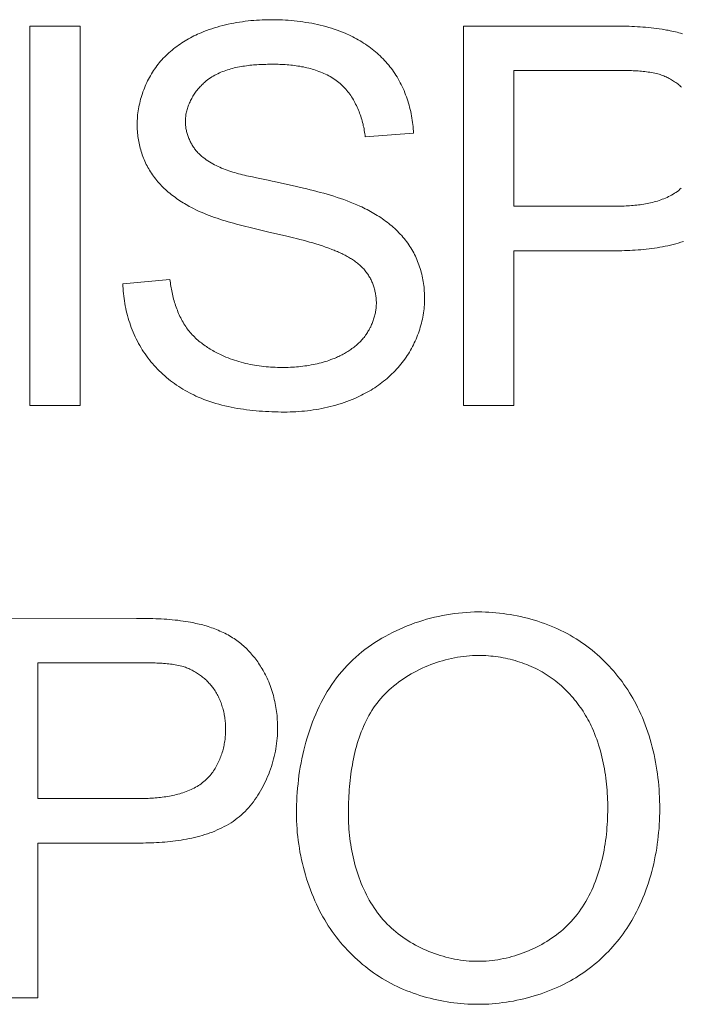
# Model space of a CAD drawing. Header units: millimetres. Extents: x 3925 to 5043, y -86 to 778.
# Tile 248 of 256: x 4780.66 to 4781.54, y 376.88 to 378.19. Entities that reach past the tile are written whole.
import ezdxf

# ---------------------------------------------------------------- set-up
doc = ezdxf.new("R2010")
doc.units = ezdxf.units.MM
doc.header["$LTSCALE"] = 46.255
doc.layers.add('H30K-IO-LABEDXF_CONTINUOUS_LINE', color=7, linetype='CONTINUOUS')

msp = doc.modelspace()

# ---------------------------------------------------------------- linework, layer by layer
at = {"layer": 'H30K-IO-LABEDXF_CONTINUOUS_LINE', "color": 7, "linetype": 'Continuous', "lineweight": 0}
for p, q in [((4780.6738, 377.6763), (4780.6738, 378.1815)), ((4780.6738, 378.1815), (4780.7408, 378.1815)), ((4780.7408, 378.1815), (4780.7408, 377.6763)), ((4781.2507, 377.6763), (4781.2507, 378.1815)), ((4781.2507, 378.1815), (4781.4488, 378.1814)), ((4781.3177, 378.1222), (4781.3177, 377.9416)), ((4781.4604, 378.1222), (4781.3177, 378.1222)), ((4781.1841, 378.0389), (4781.1199, 378.034)), ((4780.9751, 377.9795), (4780.9908, 377.9762)), ((4780.9986, 377.9746), (4781.0284, 377.9679)), ((4781.3177, 377.9416), (4781.4505, 377.9416)), ((4780.9898, 377.9078), (4780.967, 377.9133)), ((4781.0158, 377.9017), (4780.9898, 377.9078)), ((4781.3177, 377.8823), (4781.3177, 377.6763)), ((4781.4508, 377.8823), (4781.3177, 377.8823)), ((4780.7974, 377.8386), (4780.8602, 377.8442)), ((4780.7408, 377.6763), (4780.6738, 377.6763)), ((4781.3177, 377.6763), (4781.2507, 377.6763)), ((4780.6174, 377.3933), (4780.8155, 377.3932)), ((4780.6845, 377.334), (4780.6845, 377.1534)), ((4780.8272, 377.334), (4780.6845, 377.334)), ((4780.6845, 377.1534), (4780.8173, 377.1534)), ((4780.6845, 377.0941), (4780.6845, 376.8881)), ((4780.8175, 377.0941), (4780.6845, 377.0941)), ((4780.6845, 376.8881), (4780.6174, 376.8881))]:
    msp.add_line(p, q, dxfattribs=at)
for points in [[(4780.9016, 378.1726), (4780.9051, 378.174), (4780.9087, 378.1754), (4780.9122, 378.1767), (4780.9158, 378.1779), (4780.9194, 378.1791), (4780.923, 378.1802), (4780.9267, 378.1812), (4780.9304, 378.1822), (4780.934, 378.1831), (4780.9377, 378.1839), (4780.9415, 378.1847), (4780.9452, 378.1855), (4780.9489, 378.1861), (4780.9527, 378.1867), (4780.9565, 378.1873), (4780.9602, 378.1878), (4780.964, 378.1883), (4780.9678, 378.1887), (4780.9716, 378.189), (4780.9754, 378.1893), (4780.9792, 378.1895), (4780.983, 378.1897), (4780.9867, 378.1898), (4780.9905, 378.1899), (4780.9943, 378.1899)], [(4780.9943, 378.1899), (4780.9982, 378.1899), (4781.0021, 378.1898), (4781.0059, 378.1897), (4781.0098, 378.1896), (4781.0137, 378.1894), (4781.0176, 378.1891), (4781.0215, 378.1888), (4781.0254, 378.1884), (4781.0293, 378.188), (4781.0332, 378.1875), (4781.0371, 378.187), (4781.0409, 378.1864), (4781.0448, 378.1858), (4781.0487, 378.1851), (4781.0525, 378.1843), (4781.0563, 378.1835), (4781.0601, 378.1826), (4781.0639, 378.1817), (4781.0677, 378.1807), (4781.0714, 378.1796), (4781.0751, 378.1785), (4781.0788, 378.1773), (4781.0825, 378.176), (4781.0861, 378.1747), (4781.0897, 378.1733), (4781.0933, 378.1718)], [(4781.4488, 378.1814), (4781.4561, 378.1814), (4781.4598, 378.1813), (4781.4635, 378.1813), (4781.4672, 378.1812), (4781.4709, 378.1811), (4781.4745, 378.181), (4781.4782, 378.1808), (4781.4819, 378.1806), (4781.4856, 378.1804), (4781.4892, 378.1802), (4781.4929, 378.1799), (4781.4966, 378.1796), (4781.5002, 378.1792), (4781.5039, 378.1788), (4781.5075, 378.1783), (4781.5111, 378.1778), (4781.5148, 378.1772)], [(4781.5148, 378.1772), (4781.5207, 378.1762), (4781.5231, 378.1758), (4781.5254, 378.1753), (4781.5278, 378.1748), (4781.5301, 378.1743), (4781.5325, 378.1738), (4781.5348, 378.1732), (4781.5371, 378.1726), (4781.5395, 378.1719), (4781.5418, 378.1713)], [(4780.8382, 378.1221), (4780.8397, 378.1243), (4780.8412, 378.1264), (4780.8428, 378.1285), (4780.8444, 378.1306), (4780.846, 378.1326), (4780.8478, 378.1346), (4780.8495, 378.1366), (4780.8513, 378.1386), (4780.8532, 378.1405), (4780.8551, 378.1423), (4780.857, 378.1442), (4780.8589, 378.146), (4780.8609, 378.1477), (4780.863, 378.1495), (4780.8651, 378.1511), (4780.8672, 378.1528), (4780.8693, 378.1544), (4780.8715, 378.156), (4780.8737, 378.1575), (4780.8759, 378.159), (4780.8781, 378.1604), (4780.8804, 378.1619), (4780.8827, 378.1632), (4780.885, 378.1646), (4780.8873, 378.1658), (4780.8897, 378.1671), (4780.8921, 378.1683), (4780.8944, 378.1694), (4780.8968, 378.1705), (4780.8992, 378.1716), (4780.9016, 378.1726)], [(4781.0933, 378.1718), (4781.0958, 378.1707), (4781.0983, 378.1696), (4781.1008, 378.1684), (4781.1033, 378.1672), (4781.1058, 378.1659), (4781.1082, 378.1646), (4781.1106, 378.1632), (4781.113, 378.1618), (4781.1154, 378.1604), (4781.1178, 378.1589), (4781.1201, 378.1574), (4781.1224, 378.1558), (4781.1247, 378.1542), (4781.1269, 378.1525), (4781.1292, 378.1508), (4781.1314, 378.1491), (4781.1335, 378.1473), (4781.1356, 378.1455), (4781.1377, 378.1436), (4781.1397, 378.1417), (4781.1417, 378.1398), (4781.1437, 378.1378), (4781.1456, 378.1358), (4781.1475, 378.1338), (4781.1493, 378.1317), (4781.1511, 378.1296), (4781.1528, 378.1274), (4781.1545, 378.1253), (4781.1562, 378.123), (4781.1577, 378.1208), (4781.1593, 378.1185)], [(4780.8165, 378.0505), (4780.8165, 378.053), (4780.8166, 378.0556), (4780.8168, 378.0582), (4780.817, 378.0608), (4780.8172, 378.0634), (4780.8175, 378.066), (4780.8179, 378.0686), (4780.8183, 378.0712), (4780.8188, 378.0738), (4780.8193, 378.0763), (4780.8199, 378.0789), (4780.8205, 378.0815), (4780.8212, 378.084), (4780.8219, 378.0865), (4780.8226, 378.089), (4780.8235, 378.0916), (4780.8243, 378.094), (4780.8253, 378.0965), (4780.8262, 378.099), (4780.8272, 378.1014), (4780.8283, 378.1038), (4780.8294, 378.1062), (4780.8305, 378.1085), (4780.8317, 378.1109), (4780.8329, 378.1132), (4780.8342, 378.1154), (4780.8355, 378.1177), (4780.8369, 378.1199), (4780.8382, 378.1221)], [(4780.9969, 378.1307), (4780.9946, 378.1306), (4780.9923, 378.1306), (4780.99, 378.1306), (4780.9877, 378.1305), (4780.9853, 378.1305), (4780.983, 378.1304), (4780.9807, 378.1303), (4780.9783, 378.1302), (4780.9759, 378.13), (4780.9736, 378.1299), (4780.9712, 378.1297), (4780.9689, 378.1295), (4780.9665, 378.1292), (4780.9642, 378.1289), (4780.9618, 378.1286), (4780.9595, 378.1283), (4780.9571, 378.128), (4780.9548, 378.1276), (4780.9525, 378.1271), (4780.9502, 378.1267), (4780.9479, 378.1262), (4780.9456, 378.1257), (4780.9433, 378.1251), (4780.9411, 378.1245), (4780.9388, 378.1238), (4780.9366, 378.1231), (4780.9344, 378.1224), (4780.9323, 378.1216), (4780.9301, 378.1208), (4780.928, 378.1199), (4780.9259, 378.119), (4780.9238, 378.118), (4780.9218, 378.117), (4780.9198, 378.116), (4780.9178, 378.1148), (4780.9159, 378.1137), (4780.914, 378.1124), (4780.9121, 378.1112), (4780.9102, 378.1098), (4780.9084, 378.1084)], [(4781.085, 378.1062), (4781.0831, 378.1077), (4781.0813, 378.1091), (4781.0794, 378.1104), (4781.0774, 378.1117), (4781.0754, 378.113), (4781.0734, 378.1142), (4781.0714, 378.1153), (4781.0693, 378.1164), (4781.0672, 378.1174), (4781.065, 378.1184), (4781.0629, 378.1194), (4781.0607, 378.1203), (4781.0584, 378.1211), (4781.0562, 378.122), (4781.0539, 378.1227), (4781.0517, 378.1235), (4781.0494, 378.1241), (4781.047, 378.1248), (4781.0447, 378.1254), (4781.0424, 378.126), (4781.04, 378.1265), (4781.0376, 378.127), (4781.0352, 378.1274), (4781.0328, 378.1279), (4781.0304, 378.1283), (4781.028, 378.1286), (4781.0256, 378.1289), (4781.0232, 378.1292), (4781.0208, 378.1295), (4781.0184, 378.1297), (4781.016, 378.1299), (4781.0136, 378.1301), (4781.0112, 378.1303), (4781.0088, 378.1304), (4781.0064, 378.1305), (4781.004, 378.1306), (4781.0016, 378.1306), (4780.9992, 378.1306), (4780.9969, 378.1307)], [(4781.5093, 378.1177), (4781.5071, 378.1183), (4781.505, 378.1188), (4781.5028, 378.1192), (4781.5006, 378.1196), (4781.4984, 378.12), (4781.4962, 378.1203), (4781.494, 378.1206), (4781.4918, 378.1209), (4781.4896, 378.1211), (4781.4873, 378.1213), (4781.4851, 378.1215), (4781.4829, 378.1217), (4781.4806, 378.1218), (4781.4784, 378.1219), (4781.4762, 378.122), (4781.4739, 378.1221), (4781.4717, 378.1221), (4781.4694, 378.1222), (4781.4672, 378.1222), (4781.4649, 378.1222), (4781.4604, 378.1222)], [(4780.9084, 378.1084), (4780.9072, 378.1074), (4780.9061, 378.1064), (4780.9049, 378.1054), (4780.9037, 378.1043), (4780.9026, 378.1032), (4780.9015, 378.1021), (4780.9004, 378.1009), (4780.8993, 378.0997), (4780.8983, 378.0985), (4780.8972, 378.0973), (4780.8962, 378.096), (4780.8952, 378.0947), (4780.8943, 378.0934), (4780.8933, 378.0921), (4780.8924, 378.0907), (4780.8916, 378.0894), (4780.8907, 378.088), (4780.8899, 378.0866), (4780.8891, 378.0852), (4780.8883, 378.0837), (4780.8876, 378.0823), (4780.8869, 378.0808), (4780.8862, 378.0793), (4780.8856, 378.0779), (4780.885, 378.0764), (4780.8844, 378.0749), (4780.8839, 378.0733), (4780.8834, 378.0718), (4780.8829, 378.0703), (4780.8825, 378.0687), (4780.8821, 378.0672), (4780.8818, 378.0657), (4780.8815, 378.0641), (4780.8813, 378.0626), (4780.8811, 378.061), (4780.8809, 378.0595), (4780.8808, 378.0579), (4780.8807, 378.0564), (4780.8807, 378.0548)], [(4781.1593, 378.1185), (4781.1608, 378.1161), (4781.1623, 378.1137), (4781.1638, 378.1112), (4781.1652, 378.1086), (4781.1666, 378.1061), (4781.1679, 378.1035), (4781.1691, 378.1009), (4781.1704, 378.0982), (4781.1715, 378.0955), (4781.1726, 378.0928), (4781.1737, 378.0901), (4781.1747, 378.0874), (4781.1757, 378.0846), (4781.1766, 378.0818), (4781.1774, 378.079), (4781.1782, 378.0762), (4781.179, 378.0734), (4781.1797, 378.0706), (4781.1804, 378.0677), (4781.181, 378.0648), (4781.1815, 378.062), (4781.182, 378.0591), (4781.1825, 378.0562), (4781.1829, 378.0533), (4781.1832, 378.0505), (4781.1835, 378.0476), (4781.1838, 378.0447), (4781.184, 378.0418), (4781.1841, 378.0389)], [(4781.5406, 378.1001), (4781.5394, 378.1012), (4781.5382, 378.1023), (4781.5369, 378.1033), (4781.5356, 378.1044), (4781.5342, 378.1054), (4781.5329, 378.1063), (4781.5315, 378.1073), (4781.5301, 378.1082), (4781.5287, 378.1091), (4781.5273, 378.11), (4781.5259, 378.1108), (4781.5244, 378.1116), (4781.523, 378.1124), (4781.5215, 378.1131), (4781.52, 378.1138), (4781.5185, 378.1145), (4781.517, 378.1151), (4781.5155, 378.1157), (4781.5139, 378.1163), (4781.5124, 378.1168), (4781.5109, 378.1173), (4781.5093, 378.1177)], [(4781.1199, 378.034), (4781.1197, 378.0361), (4781.1194, 378.0382), (4781.1191, 378.0403), (4781.1187, 378.0425), (4781.1183, 378.0446), (4781.1179, 378.0467), (4781.1174, 378.0488), (4781.117, 378.0509), (4781.1164, 378.0531), (4781.1159, 378.0552), (4781.1153, 378.0573), (4781.1146, 378.0594), (4781.1139, 378.0615), (4781.1132, 378.0636), (4781.1125, 378.0656), (4781.1117, 378.0677), (4781.1109, 378.0697), (4781.11, 378.0717), (4781.1091, 378.0737), (4781.1082, 378.0757), (4781.1072, 378.0777), (4781.1062, 378.0796), (4781.1052, 378.0815), (4781.1041, 378.0834), (4781.103, 378.0853), (4781.1018, 378.0871), (4781.1006, 378.0889), (4781.0994, 378.0907), (4781.0981, 378.0924), (4781.0968, 378.0941), (4781.0955, 378.0957), (4781.0941, 378.0974), (4781.0927, 378.0989), (4781.0912, 378.1005), (4781.0897, 378.102), (4781.0882, 378.1034), (4781.0866, 378.1048), (4781.085, 378.1062)], [(4780.8342, 377.9876), (4780.8331, 377.9895), (4780.8319, 377.9914), (4780.8308, 377.9934), (4780.8297, 377.9954), (4780.8287, 377.9974), (4780.8277, 377.9995), (4780.8268, 378.0016), (4780.8259, 378.0037), (4780.825, 378.0058), (4780.8242, 378.0079), (4780.8234, 378.0101), (4780.8227, 378.0122), (4780.822, 378.0144), (4780.8213, 378.0166), (4780.8207, 378.0188), (4780.8201, 378.0211), (4780.8196, 378.0233), (4780.8191, 378.0255), (4780.8186, 378.0278), (4780.8182, 378.0301), (4780.8179, 378.0323), (4780.8175, 378.0346), (4780.8173, 378.0369), (4780.817, 378.0391), (4780.8168, 378.0414), (4780.8167, 378.0437), (4780.8166, 378.0459), (4780.8165, 378.0482), (4780.8165, 378.0505)], [(4780.8807, 378.0548), (4780.8807, 378.0534), (4780.8808, 378.0521), (4780.8809, 378.0507), (4780.881, 378.0493), (4780.8811, 378.048), (4780.8813, 378.0466), (4780.8815, 378.0452), (4780.8818, 378.0438), (4780.8821, 378.0425), (4780.8824, 378.0411), (4780.8827, 378.0397), (4780.8831, 378.0384), (4780.8835, 378.037), (4780.8839, 378.0357), (4780.8844, 378.0343), (4780.8849, 378.033), (4780.8854, 378.0317), (4780.886, 378.0304), (4780.8866, 378.0291), (4780.8872, 378.0278), (4780.8878, 378.0265), (4780.8885, 378.0253), (4780.8892, 378.0241), (4780.8899, 378.0228), (4780.8906, 378.0216), (4780.8914, 378.0205), (4780.8922, 378.0193), (4780.893, 378.0182), (4780.8938, 378.0171), (4780.8947, 378.016), (4780.8956, 378.0149), (4780.8965, 378.0139), (4780.8974, 378.0129), (4780.8984, 378.0119), (4780.8993, 378.0109), (4780.9003, 378.01)], [(4780.9003, 378.01), (4780.9023, 378.0083), (4780.9043, 378.0066), (4780.9064, 378.0051), (4780.9085, 378.0036), (4780.9106, 378.0021), (4780.9128, 378.0007), (4780.915, 377.9994), (4780.9172, 377.9981), (4780.9195, 377.9969), (4780.9218, 377.9957), (4780.9241, 377.9946), (4780.9265, 377.9935), (4780.9289, 377.9925), (4780.9313, 377.9915), (4780.9338, 377.9905), (4780.9362, 377.9896), (4780.9387, 377.9888), (4780.9413, 377.9879), (4780.9438, 377.9871), (4780.9463, 377.9864), (4780.9489, 377.9856), (4780.9515, 377.9849), (4780.9541, 377.9842), (4780.9567, 377.9836), (4780.9593, 377.9829), (4780.9619, 377.9823), (4780.9645, 377.9817), (4780.9672, 377.9811), (4780.9698, 377.9806), (4780.9751, 377.9795)], [(4780.888, 377.9404), (4780.8859, 377.9415), (4780.8838, 377.9427), (4780.8817, 377.9439), (4780.8796, 377.9451), (4780.8776, 377.9463), (4780.8755, 377.9476), (4780.8735, 377.9489), (4780.8715, 377.9503), (4780.8695, 377.9517), (4780.8675, 377.9531), (4780.8656, 377.9545), (4780.8636, 377.956), (4780.8617, 377.9575), (4780.8598, 377.959), (4780.858, 377.9606), (4780.8561, 377.9622), (4780.8543, 377.9638), (4780.8526, 377.9654), (4780.8508, 377.9671), (4780.8491, 377.9688), (4780.8475, 377.9706), (4780.8458, 377.9723), (4780.8442, 377.9741), (4780.8427, 377.976), (4780.8412, 377.9778), (4780.8397, 377.9797), (4780.8383, 377.9816), (4780.8369, 377.9836), (4780.8355, 377.9856), (4780.8342, 377.9876)], [(4780.9908, 377.9762), (4780.996, 377.9752), (4780.9986, 377.9746)], [(4781.0284, 377.9679), (4781.0376, 377.9658), (4781.0421, 377.9647), (4781.0467, 377.9636), (4781.0512, 377.9625), (4781.0557, 377.9613), (4781.0602, 377.9601), (4781.0647, 377.9589), (4781.0692, 377.9576), (4781.0737, 377.9563), (4781.0781, 377.9549), (4781.0826, 377.9535), (4781.087, 377.952), (4781.0914, 377.9505), (4781.0957, 377.9489), (4781.1001, 377.9472), (4781.1044, 377.9455), (4781.1087, 377.9437), (4781.1129, 377.9418)], [(4781.4505, 377.9416), (4781.4528, 377.9416), (4781.4551, 377.9416), (4781.4575, 377.9417), (4781.4598, 377.9417), (4781.4621, 377.9418), (4781.4645, 377.9419), (4781.4668, 377.942), (4781.4692, 377.9421), (4781.4715, 377.9423), (4781.4739, 377.9425), (4781.4762, 377.9427), (4781.4786, 377.9429), (4781.481, 377.9431), (4781.4833, 377.9434), (4781.4857, 377.9437), (4781.488, 377.9441), (4781.4903, 377.9444), (4781.4927, 377.9448), (4781.495, 377.9453), (4781.4973, 377.9457), (4781.4996, 377.9462), (4781.5019, 377.9468), (4781.5041, 377.9474), (4781.5064, 377.948), (4781.5086, 377.9486), (4781.5108, 377.9493), (4781.513, 377.9501), (4781.5151, 377.9509), (4781.5173, 377.9517), (4781.5194, 377.9526), (4781.5214, 377.9535), (4781.5235, 377.9545), (4781.5255, 377.9555), (4781.5275, 377.9566), (4781.5294, 377.9577), (4781.5313, 377.9589), (4781.5332, 377.9601), (4781.5351, 377.9614), (4781.5369, 377.9628), (4781.5386, 377.9642), (4781.5403, 377.9657)], [(4780.967, 377.9133), (4780.9595, 377.9151), (4780.9558, 377.9161), (4780.9521, 377.917), (4780.9485, 377.918), (4780.9448, 377.919), (4780.9411, 377.92), (4780.9374, 377.9211), (4780.9338, 377.9222), (4780.9301, 377.9233), (4780.9265, 377.9244), (4780.9229, 377.9256), (4780.9193, 377.9269), (4780.9157, 377.9281), (4780.9122, 377.9295), (4780.9086, 377.9309), (4780.9051, 377.9323), (4780.9016, 377.9338), (4780.8982, 377.9353), (4780.8948, 377.937), (4780.8914, 377.9386), (4780.888, 377.9404)], [(4781.1129, 377.9418), (4781.1153, 377.9407), (4781.1176, 377.9396), (4781.12, 377.9384), (4781.1223, 377.9372), (4781.1246, 377.936), (4781.1269, 377.9347), (4781.1292, 377.9334), (4781.1315, 377.9321), (4781.1338, 377.9308), (4781.136, 377.9294), (4781.1383, 377.928), (4781.1405, 377.9265), (4781.1427, 377.925), (4781.1448, 377.9235), (4781.147, 377.9219), (4781.1491, 377.9204), (4781.1512, 377.9187), (4781.1532, 377.9171), (4781.1553, 377.9154), (4781.1572, 377.9137), (4781.1592, 377.9119), (4781.1611, 377.9102), (4781.163, 377.9083), (4781.1648, 377.9065), (4781.1666, 377.9046), (4781.1684, 377.9027), (4781.1701, 377.9007), (4781.1718, 377.8987), (4781.1734, 377.8967), (4781.175, 377.8946), (4781.1765, 377.8925), (4781.178, 377.8904)], [(4781.0754, 377.8843), (4781.0713, 377.8859), (4781.0671, 377.8874), (4781.0629, 377.8888), (4781.0587, 377.8902), (4781.0544, 377.8915), (4781.0502, 377.8928), (4781.0459, 377.894), (4781.0417, 377.8952), (4781.0374, 377.8964), (4781.0331, 377.8975), (4781.0287, 377.8986), (4781.0244, 377.8997), (4781.0158, 377.9017)], [(4781.178, 377.8904), (4781.1793, 377.8883), (4781.1807, 377.8862), (4781.1819, 377.8841), (4781.1832, 377.8819), (4781.1844, 377.8797), (4781.1855, 377.8774), (4781.1866, 377.8752), (4781.1876, 377.8729), (4781.1886, 377.8706), (4781.1896, 377.8682), (4781.1905, 377.8659), (4781.1914, 377.8635), (4781.1922, 377.8611), (4781.193, 377.8586), (4781.1937, 377.8562), (4781.1944, 377.8538), (4781.195, 377.8513), (4781.1956, 377.8488), (4781.1961, 377.8463), (4781.1966, 377.8438), (4781.197, 377.8413), (4781.1974, 377.8388), (4781.1978, 377.8363), (4781.1981, 377.8338), (4781.1983, 377.8313), (4781.1985, 377.8288), (4781.1987, 377.8263), (4781.1988, 377.8238), (4781.1989, 377.8213), (4781.1989, 377.8188)], [(4781.5432, 377.8947), (4781.5398, 377.8937), (4781.5364, 377.8926), (4781.533, 377.8917), (4781.5295, 377.8908), (4781.526, 377.8899), (4781.5225, 377.8891), (4781.5189, 377.8884), (4781.5154, 377.8877), (4781.5118, 377.887), (4781.5082, 377.8864), (4781.5046, 377.8859), (4781.501, 377.8854), (4781.4974, 377.885), (4781.4937, 377.8845), (4781.4901, 377.8842), (4781.4865, 377.8838), (4781.4829, 377.8835), (4781.4792, 377.8833), (4781.4756, 377.8831), (4781.472, 377.8829), (4781.4684, 377.8827), (4781.4649, 377.8826), (4781.4613, 377.8825), (4781.4578, 377.8824), (4781.4543, 377.8823), (4781.4508, 377.8823)], [(4781.1209, 377.8546), (4781.1199, 377.8558), (4781.1189, 377.857), (4781.1179, 377.8582), (4781.1168, 377.8594), (4781.1156, 377.8605), (4781.1145, 377.8616), (4781.1133, 377.8627), (4781.1121, 377.8638), (4781.1109, 377.8648), (4781.1096, 377.8659), (4781.1084, 377.8668), (4781.1071, 377.8678), (4781.1058, 377.8688), (4781.1045, 377.8697), (4781.1031, 377.8706), (4781.1017, 377.8715), (4781.1004, 377.8723), (4781.099, 377.8732), (4781.0976, 377.874), (4781.0961, 377.8748), (4781.0947, 377.8756), (4781.0933, 377.8764), (4781.0918, 377.8771), (4781.0903, 377.8779), (4781.0889, 377.8786), (4781.0874, 377.8793), (4781.0859, 377.88), (4781.0844, 377.8806), (4781.0829, 377.8813), (4781.0814, 377.8819), (4781.0799, 377.8825), (4781.0784, 377.8831), (4781.0769, 377.8837), (4781.0754, 377.8843)], [(4781.1347, 377.8132), (4781.1347, 377.8146), (4781.1346, 377.816), (4781.1346, 377.8174), (4781.1345, 377.8188), (4781.1343, 377.8202), (4781.1342, 377.8217), (4781.134, 377.8231), (4781.1337, 377.8245), (4781.1335, 377.8259), (4781.1332, 377.8273), (4781.1329, 377.8287), (4781.1326, 377.8301), (4781.1322, 377.8315), (4781.1318, 377.8329), (4781.1314, 377.8343), (4781.1309, 377.8357), (4781.1304, 377.837), (4781.1299, 377.8384), (4781.1294, 377.8397), (4781.1289, 377.8411), (4781.1283, 377.8424), (4781.1276, 377.8437), (4781.127, 377.845), (4781.1263, 377.8462), (4781.1256, 377.8475), (4781.1249, 377.8487), (4781.1242, 377.8499), (4781.1234, 377.8511), (4781.1226, 377.8523), (4781.1218, 377.8534), (4781.1209, 377.8546)], [(4780.8252, 377.7479), (4780.8234, 377.7507), (4780.8217, 377.7534), (4780.82, 377.7563), (4780.8184, 377.7592), (4780.8169, 377.7621), (4780.8154, 377.765), (4780.814, 377.768), (4780.8126, 377.771), (4780.8113, 377.7741), (4780.81, 377.7771), (4780.8088, 377.7802), (4780.8077, 377.7834), (4780.8066, 377.7865), (4780.8056, 377.7897), (4780.8046, 377.7929), (4780.8037, 377.7961), (4780.8029, 377.7993), (4780.8021, 377.8025), (4780.8014, 377.8058), (4780.8007, 377.809), (4780.8001, 377.8123), (4780.7996, 377.8156), (4780.7991, 377.8189), (4780.7987, 377.8222), (4780.7983, 377.8254), (4780.798, 377.8287), (4780.7978, 377.832), (4780.7976, 377.8353), (4780.7974, 377.8386)], [(4780.8602, 377.8442), (4780.8605, 377.842), (4780.8608, 377.8398), (4780.8611, 377.8376), (4780.8615, 377.8354), (4780.8618, 377.8333), (4780.8622, 377.8311), (4780.8626, 377.8289), (4780.8631, 377.8267), (4780.8636, 377.8245), (4780.8641, 377.8223), (4780.8646, 377.8202), (4780.8651, 377.818), (4780.8657, 377.8159), (4780.8664, 377.8137), (4780.867, 377.8116), (4780.8677, 377.8095), (4780.8684, 377.8074), (4780.8692, 377.8053), (4780.87, 377.8032), (4780.8708, 377.8011), (4780.8717, 377.7991), (4780.8726, 377.797), (4780.8735, 377.795), (4780.8745, 377.7931), (4780.8755, 377.7911), (4780.8765, 377.7891), (4780.8776, 377.7872), (4780.8787, 377.7853), (4780.8799, 377.7835), (4780.8811, 377.7816)], [(4781.1203, 377.7699), (4781.1212, 377.7711), (4781.122, 377.7723), (4781.1228, 377.7736), (4781.1236, 377.7748), (4781.1244, 377.7761), (4781.1251, 377.7774), (4781.1258, 377.7787), (4781.1265, 377.7801), (4781.1272, 377.7814), (4781.1278, 377.7828), (4781.1284, 377.7841), (4781.129, 377.7855), (4781.1296, 377.7869), (4781.1301, 377.7883), (4781.1306, 377.7897), (4781.1311, 377.7912), (4781.1315, 377.7926), (4781.132, 377.794), (4781.1323, 377.7955), (4781.1327, 377.797), (4781.1331, 377.7984), (4781.1334, 377.7999), (4781.1336, 377.8014), (4781.1339, 377.8028), (4781.1341, 377.8043), (4781.1343, 377.8058), (4781.1344, 377.8073), (4781.1345, 377.8087), (4781.1346, 377.8102), (4781.1347, 377.8117), (4781.1347, 377.8132)], [(4781.1989, 377.8188), (4781.1989, 377.8161), (4781.1988, 377.8133), (4781.1986, 377.8106), (4781.1984, 377.8078), (4781.1982, 377.8051), (4781.1978, 377.8023), (4781.1974, 377.7996), (4781.197, 377.7969), (4781.1965, 377.7941), (4781.1959, 377.7914), (4781.1953, 377.7887), (4781.1947, 377.786), (4781.194, 377.7833), (4781.1932, 377.7806), (4781.1924, 377.778), (4781.1915, 377.7753), (4781.1906, 377.7727), (4781.1896, 377.7701), (4781.1886, 377.7675), (4781.1875, 377.7649), (4781.1864, 377.7623), (4781.1852, 377.7598), (4781.184, 377.7573), (4781.1828, 377.7548), (4781.1815, 377.7524), (4781.1801, 377.75), (4781.1788, 377.7476), (4781.1773, 377.7453), (4781.1759, 377.743)], [(4780.8811, 377.7816), (4780.8822, 377.78), (4780.8834, 377.7783), (4780.8846, 377.7768), (4780.8859, 377.7752), (4780.8872, 377.7736), (4780.8885, 377.7721), (4780.8899, 377.7706), (4780.8913, 377.7692), (4780.8927, 377.7677), (4780.8942, 377.7663), (4780.8957, 377.7649), (4780.8972, 377.7636), (4780.8988, 377.7623), (4780.9004, 377.761), (4780.902, 377.7597), (4780.9036, 377.7585), (4780.9053, 377.7572), (4780.9069, 377.756), (4780.9086, 377.7549), (4780.9103, 377.7537), (4780.9121, 377.7526), (4780.9138, 377.7515), (4780.9156, 377.7505), (4780.9173, 377.7495), (4780.9191, 377.7484), (4780.9209, 377.7475), (4780.9227, 377.7465), (4780.9245, 377.7456), (4780.9264, 377.7447), (4780.9282, 377.7438), (4780.93, 377.743), (4780.9319, 377.7421)], [(4781.0768, 377.7385), (4781.0784, 377.7391), (4781.08, 377.7397), (4781.0815, 377.7404), (4781.0831, 377.7411), (4781.0846, 377.7418), (4781.0862, 377.7426), (4781.0877, 377.7433), (4781.0892, 377.7441), (4781.0907, 377.7449), (4781.0922, 377.7457), (4781.0937, 377.7466), (4781.0952, 377.7475), (4781.0966, 377.7483), (4781.0981, 377.7493), (4781.0995, 377.7502), (4781.1009, 377.7512), (4781.1023, 377.7522), (4781.1037, 377.7532), (4781.1051, 377.7542), (4781.1064, 377.7553), (4781.1077, 377.7564), (4781.109, 377.7575), (4781.1103, 377.7586), (4781.1115, 377.7598), (4781.1127, 377.7609), (4781.1139, 377.7621), (4781.115, 377.7634), (4781.1162, 377.7646), (4781.1173, 377.7659), (4781.1183, 377.7672), (4781.1194, 377.7685), (4781.1203, 377.7699)], [(4780.8977, 377.6878), (4780.8948, 377.6891), (4780.8918, 377.6905), (4780.8889, 377.6919), (4780.886, 377.6934), (4780.8831, 377.695), (4780.8802, 377.6966), (4780.8774, 377.6983), (4780.8745, 377.7), (4780.8718, 377.7018), (4780.869, 377.7037), (4780.8663, 377.7056), (4780.8636, 377.7075), (4780.861, 377.7095), (4780.8584, 377.7116), (4780.8558, 377.7137), (4780.8533, 377.7159), (4780.8508, 377.7181), (4780.8484, 377.7203), (4780.846, 377.7226), (4780.8437, 377.725), (4780.8414, 377.7273), (4780.8392, 377.7298), (4780.837, 377.7322), (4780.8349, 377.7348), (4780.8328, 377.7373), (4780.8308, 377.7399), (4780.8289, 377.7425), (4780.827, 377.7452), (4780.8252, 377.7479)], [(4780.9319, 377.7421), (4780.9347, 377.7409), (4780.9375, 377.7398), (4780.9403, 377.7387), (4780.9432, 377.7377), (4780.9461, 377.7367), (4780.949, 377.7358), (4780.9519, 377.7349), (4780.9549, 377.7341), (4780.9578, 377.7333), (4780.9608, 377.7326), (4780.9638, 377.7319), (4780.9668, 377.7312), (4780.9698, 377.7307), (4780.9728, 377.7301), (4780.9758, 377.7296), (4780.9789, 377.7292), (4780.9819, 377.7288), (4780.985, 377.7284), (4780.988, 377.7281), (4780.9911, 377.7278), (4780.9941, 377.7276), (4780.9972, 377.7274), (4781.0002, 377.7273), (4781.0033, 377.7272), (4781.0063, 377.7271), (4781.0093, 377.7271)], [(4781.1759, 377.743), (4781.1743, 377.7406), (4781.1726, 377.7382), (4781.1709, 377.7359), (4781.1692, 377.7336), (4781.1673, 377.7313), (4781.1655, 377.7291), (4781.1636, 377.7269), (4781.1616, 377.7247), (4781.1596, 377.7226), (4781.1576, 377.7205), (4781.1555, 377.7185), (4781.1533, 377.7165), (4781.1512, 377.7145), (4781.1489, 377.7126), (4781.1467, 377.7107), (4781.1444, 377.7089), (4781.1421, 377.707), (4781.1398, 377.7053), (4781.1374, 377.7036), (4781.135, 377.7019), (4781.1325, 377.7002), (4781.1301, 377.6987), (4781.1276, 377.6971), (4781.1251, 377.6956), (4781.1226, 377.6942), (4781.12, 377.6927), (4781.1174, 377.6914), (4781.1149, 377.6901), (4781.1123, 377.6888), (4781.1096, 377.6876)], [(4781.0093, 377.7271), (4781.0121, 377.7271), (4781.0148, 377.7271), (4781.0176, 377.7272), (4781.0203, 377.7273), (4781.0231, 377.7275), (4781.0258, 377.7276), (4781.0286, 377.7279), (4781.0313, 377.7281), (4781.0341, 377.7284), (4781.0368, 377.7287), (4781.0396, 377.7291), (4781.0423, 377.7295), (4781.045, 377.7299), (4781.0478, 377.7304), (4781.0505, 377.7309), (4781.0532, 377.7314), (4781.0559, 377.732), (4781.0585, 377.7327), (4781.0612, 377.7334), (4781.0639, 377.7341), (4781.0665, 377.7349), (4781.0691, 377.7357), (4781.0717, 377.7366), (4781.0743, 377.7375), (4781.0768, 377.7385)], [(4781.0124, 377.6678), (4781.0083, 377.6678), (4781.0041, 377.6679), (4780.9999, 377.668), (4780.9957, 377.6681), (4780.9915, 377.6683), (4780.9873, 377.6685), (4780.9831, 377.6688), (4780.979, 377.6691), (4780.9748, 377.6694), (4780.9706, 377.6699), (4780.9664, 377.6703), (4780.9622, 377.6708), (4780.958, 377.6714), (4780.9539, 377.672), (4780.9497, 377.6727), (4780.9456, 377.6735), (4780.9415, 377.6743), (4780.9374, 377.6752), (4780.9333, 377.6761), (4780.9293, 377.6771), (4780.9252, 377.6782), (4780.9212, 377.6793), (4780.9172, 377.6806), (4780.9133, 377.6819), (4780.9093, 377.6832), (4780.9054, 377.6847), (4780.9016, 377.6862), (4780.8977, 377.6878)], [(4781.1096, 377.6876), (4781.1062, 377.686), (4781.1026, 377.6845), (4781.0991, 377.6831), (4781.0955, 377.6818), (4781.0919, 377.6805), (4781.0882, 377.6793), (4781.0846, 377.6781), (4781.0809, 377.677), (4781.0772, 377.676), (4781.0735, 377.675), (4781.0697, 377.6741), (4781.0659, 377.6733), (4781.0622, 377.6725), (4781.0584, 377.6718), (4781.0546, 377.6712), (4781.0507, 377.6706), (4781.0469, 377.67), (4781.0431, 377.6696), (4781.0393, 377.6691), (4781.0354, 377.6688), (4781.0316, 377.6685), (4781.0277, 377.6682), (4781.0239, 377.668), (4781.0201, 377.6679), (4781.0162, 377.6678), (4781.0124, 377.6678)], [(4781.096, 377.3307), (4781.0997, 377.3344), (4781.1034, 377.3381), (4781.1073, 377.3417), (4781.1113, 377.3451), (4781.1154, 377.3485), (4781.1196, 377.3518), (4781.1239, 377.3549), (4781.1282, 377.358), (4781.1327, 377.361), (4781.1372, 377.3639), (4781.1418, 377.3667), (4781.1465, 377.3693), (4781.1512, 377.3719), (4781.1561, 377.3744), (4781.1609, 377.3768), (4781.1659, 377.379), (4781.1708, 377.3812), (4781.1759, 377.3833), (4781.181, 377.3852), (4781.1861, 377.3871), (4781.1912, 377.3888), (4781.1964, 377.3905), (4781.2016, 377.392), (4781.2069, 377.3934), (4781.2122, 377.3947), (4781.2174, 377.3959), (4781.2227, 377.397), (4781.2281, 377.398), (4781.2334, 377.3989), (4781.2387, 377.3996), (4781.244, 377.4003), (4781.2493, 377.4008), (4781.2546, 377.4012), (4781.2599, 377.4015), (4781.2652, 377.4017), (4781.2704, 377.4017)], [(4781.2704, 377.4017), (4781.2751, 377.4017), (4781.2797, 377.4016), (4781.2844, 377.4013), (4781.2891, 377.401), (4781.2938, 377.4007), (4781.2985, 377.4002), (4781.3032, 377.3996), (4781.3079, 377.399), (4781.3126, 377.3983), (4781.3172, 377.3974), (4781.3219, 377.3965), (4781.3265, 377.3956), (4781.3312, 377.3945), (4781.3358, 377.3933), (4781.3403, 377.3921), (4781.3449, 377.3908), (4781.3494, 377.3894), (4781.3539, 377.3879), (4781.3584, 377.3863), (4781.3628, 377.3846), (4781.3672, 377.3829), (4781.3715, 377.3811), (4781.3758, 377.3792), (4781.3801, 377.3772), (4781.3843, 377.3751), (4781.3884, 377.3729), (4781.3925, 377.3707), (4781.3966, 377.3683)], [(4780.8155, 377.3932), (4780.8229, 377.3932), (4780.8266, 377.3931), (4780.8302, 377.3931), (4780.8339, 377.393), (4780.8376, 377.3929), (4780.8413, 377.3928), (4780.8449, 377.3926), (4780.8486, 377.3924), (4780.8523, 377.3922), (4780.856, 377.392), (4780.8596, 377.3917), (4780.8633, 377.3914), (4780.8669, 377.391), (4780.8706, 377.3906), (4780.8742, 377.3901), (4780.8779, 377.3896), (4780.8815, 377.389)], [(4780.8815, 377.389), (4780.8874, 377.388), (4780.8898, 377.3876), (4780.8921, 377.3871), (4780.8945, 377.3866), (4780.8968, 377.3861), (4780.8992, 377.3856), (4780.9015, 377.385), (4780.9039, 377.3844), (4780.9062, 377.3837), (4780.9085, 377.3831), (4780.9108, 377.3823), (4780.9131, 377.3816), (4780.9154, 377.3808), (4780.9177, 377.38), (4780.9199, 377.3792), (4780.9222, 377.3783), (4780.9244, 377.3774), (4780.9266, 377.3764), (4780.9288, 377.3755), (4780.931, 377.3744), (4780.9331, 377.3734), (4780.9352, 377.3723), (4780.9374, 377.3711), (4780.9394, 377.37), (4780.9415, 377.3688), (4780.9435, 377.3675), (4780.9455, 377.3662), (4780.9475, 377.3649)], [(4780.9475, 377.3649), (4780.9493, 377.3636), (4780.9511, 377.3623), (4780.9528, 377.361), (4780.9545, 377.3596), (4780.9562, 377.3582), (4780.9578, 377.3568), (4780.9595, 377.3553), (4780.9611, 377.3538), (4780.9627, 377.3522), (4780.9642, 377.3506), (4780.9657, 377.349), (4780.9672, 377.3474), (4780.9687, 377.3457), (4780.9701, 377.344), (4780.9715, 377.3423), (4780.9729, 377.3406), (4780.9743, 377.3388), (4780.9756, 377.337), (4780.9769, 377.3352), (4780.9781, 377.3334), (4780.9794, 377.3315), (4780.9806, 377.3297), (4780.9817, 377.3278), (4780.9829, 377.3259), (4780.984, 377.324), (4780.9851, 377.3221), (4780.9861, 377.3201), (4780.9871, 377.3182), (4780.9881, 377.3162)], [(4781.3966, 377.3683), (4781.4003, 377.3661), (4781.404, 377.3637), (4781.4076, 377.3613), (4781.4112, 377.3587), (4781.4148, 377.3561), (4781.4183, 377.3535), (4781.4218, 377.3507), (4781.4252, 377.3479), (4781.4285, 377.345), (4781.4318, 377.342), (4781.4351, 377.339), (4781.4383, 377.3359), (4781.4414, 377.3327), (4781.4445, 377.3295), (4781.4475, 377.3262), (4781.4504, 377.3229), (4781.4533, 377.3195), (4781.4561, 377.316), (4781.4589, 377.3125), (4781.4615, 377.309), (4781.4641, 377.3054), (4781.4667, 377.3018), (4781.4691, 377.2981), (4781.4715, 377.2943), (4781.4738, 377.2906), (4781.476, 377.2868), (4781.4781, 377.2829), (4781.4802, 377.2791), (4781.4822, 377.2752)], [(4781.2707, 377.3439), (4781.2668, 377.3438), (4781.2628, 377.3437), (4781.2587, 377.3434), (4781.2547, 377.3431), (4781.2507, 377.3426), (4781.2467, 377.3421), (4781.2427, 377.3414), (4781.2387, 377.3407), (4781.2347, 377.3399), (4781.2307, 377.339), (4781.2267, 377.3379), (4781.2227, 377.3368), (4781.2188, 377.3357), (4781.2149, 377.3344), (4781.211, 377.333), (4781.2071, 377.3316), (4781.2033, 377.3301), (4781.1995, 377.3285), (4781.1957, 377.3268), (4781.192, 377.325), (4781.1883, 377.3231), (4781.1847, 377.3212), (4781.1811, 377.3192), (4781.1776, 377.3171), (4781.1741, 377.315), (4781.1707, 377.3127), (4781.1674, 377.3104), (4781.1641, 377.3081), (4781.1609, 377.3056), (4781.1577, 377.3031), (4781.1546, 377.3005), (4781.1516, 377.2979), (4781.1487, 377.2952)], [(4781.3608, 377.3186), (4781.3581, 377.3203), (4781.3553, 377.3219), (4781.3524, 377.3235), (4781.3496, 377.325), (4781.3467, 377.3264), (4781.3437, 377.3278), (4781.3407, 377.3292), (4781.3377, 377.3305), (4781.3347, 377.3317), (4781.3316, 377.3329), (4781.3285, 377.334), (4781.3254, 377.335), (4781.3223, 377.336), (4781.3192, 377.337), (4781.316, 377.3379), (4781.3128, 377.3387), (4781.3096, 377.3394), (4781.3064, 377.3401), (4781.3032, 377.3408), (4781.2999, 377.3414), (4781.2967, 377.3419), (4781.2934, 377.3423), (4781.2902, 377.3427), (4781.287, 377.3431), (4781.2837, 377.3434), (4781.2805, 377.3436), (4781.2772, 377.3437), (4781.274, 377.3438), (4781.2707, 377.3439)], [(4780.876, 377.3295), (4780.8739, 377.3301), (4780.8717, 377.3306), (4780.8695, 377.331), (4780.8673, 377.3314), (4780.8651, 377.3318), (4780.8629, 377.3321), (4780.8607, 377.3324), (4780.8585, 377.3327), (4780.8563, 377.3329), (4780.8541, 377.3331), (4780.8518, 377.3333), (4780.8496, 377.3335), (4780.8474, 377.3336), (4780.8451, 377.3337), (4780.8429, 377.3338), (4780.8406, 377.3339), (4780.8384, 377.3339), (4780.8361, 377.334), (4780.8339, 377.334), (4780.8317, 377.334), (4780.8272, 377.334)], [(4780.9182, 377.2997), (4780.9173, 377.301), (4780.9163, 377.3023), (4780.9153, 377.3035), (4780.9142, 377.3048), (4780.9132, 377.306), (4780.9121, 377.3072), (4780.9109, 377.3084), (4780.9098, 377.3096), (4780.9086, 377.3108), (4780.9074, 377.3119), (4780.9061, 377.313), (4780.9049, 377.3141), (4780.9036, 377.3151), (4780.9023, 377.3162), (4780.901, 377.3172), (4780.8996, 377.3181), (4780.8983, 377.3191), (4780.8969, 377.32), (4780.8955, 377.3209), (4780.894, 377.3218), (4780.8926, 377.3226), (4780.8912, 377.3234), (4780.8897, 377.3242), (4780.8882, 377.3249), (4780.8867, 377.3256), (4780.8852, 377.3263), (4780.8837, 377.3269), (4780.8822, 377.3275), (4780.8807, 377.3281), (4780.8791, 377.3286), (4780.8776, 377.3291), (4780.876, 377.3295)], [(4781.0284, 377.134), (4781.0284, 377.1394), (4781.0286, 377.145), (4781.0288, 377.1505), (4781.0291, 377.1561), (4781.0294, 377.1617), (4781.0299, 377.1672), (4781.0305, 377.1729), (4781.0311, 377.1785), (4781.0318, 377.1841), (4781.0327, 377.1897), (4781.0336, 377.1953), (4781.0346, 377.2009), (4781.0357, 377.2065), (4781.0369, 377.212), (4781.0382, 377.2176), (4781.0396, 377.2231), (4781.041, 377.2286), (4781.0426, 377.2341), (4781.0443, 377.2395), (4781.0461, 377.2449), (4781.0479, 377.2502), (4781.0499, 377.2555), (4781.052, 377.2607), (4781.0542, 377.2659), (4781.0565, 377.2711), (4781.0588, 377.2761), (4781.0613, 377.2811), (4781.0639, 377.2861), (4781.0667, 377.2909), (4781.0695, 377.2957), (4781.0724, 377.3004), (4781.0754, 377.305), (4781.0786, 377.3095), (4781.0818, 377.314), (4781.0852, 377.3183), (4781.0887, 377.3225), (4781.0923, 377.3267), (4781.096, 377.3307)], [(4780.9881, 377.3162), (4780.9893, 377.3138), (4780.9904, 377.3113), (4780.9915, 377.3088), (4780.9925, 377.3063), (4780.9935, 377.3037), (4780.9944, 377.3012), (4780.9953, 377.2986), (4780.9961, 377.296), (4780.9969, 377.2934), (4780.9977, 377.2907), (4780.9984, 377.2881), (4780.999, 377.2854), (4780.9996, 377.2827), (4781.0002, 377.28), (4781.0007, 377.2773), (4781.0012, 377.2746), (4781.0016, 377.2719), (4781.002, 377.2692), (4781.0023, 377.2665), (4781.0026, 377.2638), (4781.0028, 377.261), (4781.003, 377.2583), (4781.0032, 377.2556), (4781.0033, 377.2529), (4781.0034, 377.2501), (4781.0034, 377.2474)], [(4781.4217, 377.2474), (4781.4204, 377.2503), (4781.419, 377.2531), (4781.4176, 377.2559), (4781.4161, 377.2587), (4781.4146, 377.2614), (4781.413, 377.2641), (4781.4113, 377.2669), (4781.4096, 377.2695), (4781.4079, 377.2722), (4781.4061, 377.2748), (4781.4042, 377.2774), (4781.4023, 377.28), (4781.4004, 377.2825), (4781.3984, 377.285), (4781.3963, 377.2874), (4781.3943, 377.2898), (4781.3921, 377.2922), (4781.39, 377.2945), (4781.3877, 377.2968), (4781.3855, 377.2991), (4781.3832, 377.3012), (4781.3808, 377.3034), (4781.3785, 377.3055), (4781.3761, 377.3075), (4781.3736, 377.3095), (4781.3711, 377.3114), (4781.3686, 377.3133), (4781.366, 377.3151), (4781.3634, 377.3169), (4781.3608, 377.3186)], [(4780.9342, 377.2454), (4780.9342, 377.2472), (4780.9342, 377.249), (4780.9341, 377.2508), (4780.934, 377.2525), (4780.9339, 377.2543), (4780.9337, 377.2561), (4780.9335, 377.2579), (4780.9333, 377.2597), (4780.933, 377.2615), (4780.9327, 377.2633), (4780.9324, 377.265), (4780.9321, 377.2668), (4780.9317, 377.2686), (4780.9313, 377.2704), (4780.9308, 377.2721), (4780.9303, 377.2738), (4780.9298, 377.2756), (4780.9293, 377.2773), (4780.9287, 377.279), (4780.9281, 377.2807), (4780.9275, 377.2824), (4780.9268, 377.2841), (4780.9261, 377.2857), (4780.9254, 377.2874), (4780.9246, 377.289), (4780.9238, 377.2906), (4780.9229, 377.2921), (4780.9221, 377.2937), (4780.9212, 377.2952), (4780.9202, 377.2967), (4780.9193, 377.2982), (4780.9182, 377.2997)], [(4781.1487, 377.2952), (4781.1459, 377.2924), (4781.1432, 377.2895), (4781.1405, 377.2866), (4781.138, 377.2836), (4781.1356, 377.2805), (4781.1332, 377.2773), (4781.131, 377.2741), (4781.1288, 377.2707), (4781.1268, 377.2674), (4781.1248, 377.2639), (4781.1229, 377.2604), (4781.1211, 377.2568), (4781.1193, 377.2532), (4781.1177, 377.2495), (4781.1161, 377.2458), (4781.1146, 377.242), (4781.1132, 377.2382), (4781.1118, 377.2344), (4781.1106, 377.2305), (4781.1094, 377.2266), (4781.1082, 377.2226), (4781.1072, 377.2186), (4781.1062, 377.2146), (4781.1052, 377.2105), (4781.1043, 377.2065), (4781.1035, 377.2024), (4781.1028, 377.1983), (4781.1021, 377.1942), (4781.1014, 377.19), (4781.1009, 377.1859), (4781.1003, 377.1818), (4781.0998, 377.1776), (4781.0994, 377.1735), (4781.099, 377.1694), (4781.0987, 377.1652), (4781.0984, 377.1611), (4781.0982, 377.157), (4781.098, 377.1529), (4781.0978, 377.1488), (4781.0977, 377.1448), (4781.0976, 377.1408), (4781.0975, 377.1368), (4781.0975, 377.1328)], [(4781.4822, 377.2752), (4781.4844, 377.2706), (4781.4865, 377.2659), (4781.4886, 377.2612), (4781.4905, 377.2564), (4781.4924, 377.2516), (4781.4942, 377.2467), (4781.4958, 377.2418), (4781.4974, 377.2369), (4781.4989, 377.232), (4781.5003, 377.227), (4781.5017, 377.222), (4781.5029, 377.2169), (4781.5041, 377.2119), (4781.5051, 377.2068), (4781.5061, 377.2017), (4781.507, 377.1965), (4781.5079, 377.1914), (4781.5086, 377.1863), (4781.5093, 377.1811), (4781.5098, 377.1759), (4781.5103, 377.1708), (4781.5107, 377.1656), (4781.5111, 377.1605), (4781.5114, 377.1553), (4781.5115, 377.1501), (4781.5117, 377.145), (4781.5117, 377.1399)], [(4780.9071, 377.1775), (4780.9085, 377.1787), (4780.9098, 377.1801), (4780.9111, 377.1814), (4780.9124, 377.1828), (4780.9136, 377.1842), (4780.9148, 377.1857), (4780.916, 377.1872), (4780.9171, 377.1887), (4780.9182, 377.1903), (4780.9193, 377.1919), (4780.9203, 377.1935), (4780.9213, 377.1952), (4780.9222, 377.1969), (4780.9231, 377.1986), (4780.924, 377.2003), (4780.9248, 377.2021), (4780.9256, 377.2039), (4780.9264, 377.2057), (4780.9271, 377.2075), (4780.9278, 377.2093), (4780.9285, 377.2111), (4780.9291, 377.213), (4780.9297, 377.2149), (4780.9303, 377.2168), (4780.9308, 377.2187), (4780.9313, 377.2206), (4780.9317, 377.2225), (4780.9321, 377.2244), (4780.9325, 377.2263), (4780.9328, 377.2282), (4780.9331, 377.2302), (4780.9334, 377.2321), (4780.9336, 377.234), (4780.9338, 377.2359), (4780.934, 377.2378), (4780.9341, 377.2398), (4780.9342, 377.2417), (4780.9342, 377.2435), (4780.9342, 377.2454)], [(4781.0034, 377.2474), (4781.0034, 377.244), (4781.0032, 377.2406), (4781.0031, 377.2371), (4781.0028, 377.2337), (4781.0024, 377.2302), (4781.002, 377.2267), (4781.0015, 377.2233), (4781.001, 377.2198), (4781.0004, 377.2164), (4780.9997, 377.2129), (4780.9989, 377.2095), (4780.998, 377.2061), (4780.9971, 377.2026), (4780.9961, 377.1992), (4780.9951, 377.1959), (4780.9939, 377.1925), (4780.9927, 377.1892), (4780.9915, 377.1859), (4780.9901, 377.1826), (4780.9887, 377.1794), (4780.9873, 377.1762), (4780.9857, 377.173), (4780.9841, 377.1699), (4780.9825, 377.1668), (4780.9807, 377.1637), (4780.979, 377.1607), (4780.9771, 377.1578), (4780.9752, 377.1549), (4780.9732, 377.152), (4780.9711, 377.1492), (4780.969, 377.1465), (4780.9669, 377.1438), (4780.9646, 377.1412), (4780.9623, 377.1387)], [(4781.4425, 377.14), (4781.4425, 377.144), (4781.4425, 377.1481), (4781.4423, 377.1522), (4781.4422, 377.1562), (4781.4419, 377.1603), (4781.4417, 377.1644), (4781.4413, 377.1685), (4781.4409, 377.1726), (4781.4405, 377.1767), (4781.44, 377.1807), (4781.4394, 377.1848), (4781.4388, 377.1889), (4781.4381, 377.1929), (4781.4374, 377.1969), (4781.4366, 377.201), (4781.4357, 377.205), (4781.4348, 377.2089), (4781.4338, 377.2129), (4781.4328, 377.2169), (4781.4316, 377.2208), (4781.4304, 377.2247), (4781.4292, 377.2285), (4781.4278, 377.2324), (4781.4264, 377.2362), (4781.4249, 377.24), (4781.4234, 377.2437), (4781.4217, 377.2474)], [(4780.8173, 377.1534), (4780.8196, 377.1534), (4780.8219, 377.1534), (4780.8242, 377.1535), (4780.8265, 377.1535), (4780.8288, 377.1536), (4780.8312, 377.1537), (4780.8335, 377.1538), (4780.8359, 377.1539), (4780.8382, 377.1541), (4780.8406, 377.1543), (4780.843, 377.1545), (4780.8453, 377.1547), (4780.8477, 377.1549), (4780.85, 377.1552), (4780.8524, 377.1555), (4780.8547, 377.1559), (4780.8571, 377.1562), (4780.8594, 377.1566), (4780.8617, 377.1571), (4780.864, 377.1575), (4780.8663, 377.158), (4780.8686, 377.1586), (4780.8708, 377.1592), (4780.8731, 377.1598), (4780.8753, 377.1604), (4780.8775, 377.1611), (4780.8797, 377.1619), (4780.8818, 377.1627), (4780.884, 377.1635), (4780.8861, 377.1644), (4780.8882, 377.1653), (4780.8902, 377.1663), (4780.8922, 377.1673), (4780.8942, 377.1684), (4780.8962, 377.1695), (4780.8981, 377.1707), (4780.8999, 377.1719), (4780.9018, 377.1732), (4780.9036, 377.1746), (4780.9054, 377.176), (4780.9071, 377.1775)], [(4780.9623, 377.1387), (4780.96, 377.1362), (4780.9575, 377.1338), (4780.955, 377.1315), (4780.9524, 377.1293), (4780.9498, 377.1271), (4780.9471, 377.1251), (4780.9443, 377.1231), (4780.9414, 377.1212), (4780.9385, 377.1194), (4780.9355, 377.1177), (4780.9325, 377.1161), (4780.9294, 377.1145), (4780.9263, 377.113), (4780.9231, 377.1116), (4780.9199, 377.1102), (4780.9166, 377.1089), (4780.9133, 377.1077), (4780.91, 377.1065), (4780.9066, 377.1055), (4780.9032, 377.1044), (4780.8997, 377.1035), (4780.8962, 377.1026), (4780.8927, 377.1017), (4780.8892, 377.1009), (4780.8857, 377.1002), (4780.8821, 377.0995), (4780.8785, 377.0988), (4780.8749, 377.0982), (4780.8713, 377.0977), (4780.8677, 377.0972), (4780.8641, 377.0968), (4780.8605, 377.0963), (4780.8568, 377.096), (4780.8532, 377.0956), (4780.8496, 377.0953), (4780.846, 377.0951), (4780.8424, 377.0949), (4780.8388, 377.0947), (4780.8352, 377.0945), (4780.8316, 377.0944), (4780.828, 377.0943), (4780.8245, 377.0942), (4780.821, 377.0941), (4780.8175, 377.0941)], [(4781.3939, 376.9897), (4781.3966, 376.9928), (4781.3993, 376.996), (4781.4019, 376.9992), (4781.4044, 377.0026), (4781.4068, 377.006), (4781.4091, 377.0094), (4781.4113, 377.013), (4781.4135, 377.0166), (4781.4155, 377.0202), (4781.4175, 377.024), (4781.4194, 377.0278), (4781.4212, 377.0316), (4781.4229, 377.0355), (4781.4245, 377.0394), (4781.4261, 377.0434), (4781.4276, 377.0474), (4781.429, 377.0514), (4781.4303, 377.0555), (4781.4316, 377.0596), (4781.4328, 377.0637), (4781.4339, 377.0679), (4781.4349, 377.0721), (4781.4359, 377.0763), (4781.4368, 377.0805), (4781.4376, 377.0848), (4781.4383, 377.089), (4781.439, 377.0933), (4781.4397, 377.0976), (4781.4402, 377.1018), (4781.4407, 377.1061), (4781.4412, 377.1104), (4781.4415, 377.1147), (4781.4418, 377.1189), (4781.4421, 377.1232), (4781.4423, 377.1274), (4781.4424, 377.1316), (4781.4425, 377.1358), (4781.4425, 377.14)], [(4781.5117, 377.1399), (4781.5117, 377.1346), (4781.5115, 377.1294), (4781.5113, 377.1242), (4781.5111, 377.1189), (4781.5107, 377.1137), (4781.5102, 377.1084), (4781.5097, 377.1032), (4781.5091, 377.0979), (4781.5084, 377.0927), (4781.5076, 377.0874), (4781.5068, 377.0822), (4781.5058, 377.077), (4781.5048, 377.0718), (4781.5036, 377.0667), (4781.5024, 377.0615), (4781.5011, 377.0564), (4781.4997, 377.0513), (4781.4982, 377.0462), (4781.4966, 377.0412), (4781.495, 377.0362), (4781.4932, 377.0313), (4781.4914, 377.0264), (4781.4894, 377.0215), (4781.4874, 377.0167), (4781.4852, 377.0119), (4781.483, 377.0072), (4781.4806, 377.0025)], [(4781.0573, 377.008), (4781.0551, 377.0127), (4781.053, 377.0174), (4781.0509, 377.0222), (4781.0489, 377.027), (4781.0471, 377.0319), (4781.0453, 377.0368), (4781.0436, 377.0417), (4781.042, 377.0467), (4781.0404, 377.0517), (4781.039, 377.0567), (4781.0376, 377.0617), (4781.0364, 377.0668), (4781.0352, 377.0719), (4781.0341, 377.077), (4781.0331, 377.0822), (4781.0323, 377.0873), (4781.0314, 377.0925), (4781.0307, 377.0977), (4781.0301, 377.1029), (4781.0296, 377.108), (4781.0292, 377.1132), (4781.0288, 377.1184), (4781.0286, 377.1236), (4781.0284, 377.1288), (4781.0284, 377.134)], [(4781.0975, 377.1328), (4781.0976, 377.1288), (4781.0976, 377.1248), (4781.0978, 377.1207), (4781.098, 377.1167), (4781.0983, 377.1126), (4781.0986, 377.1085), (4781.099, 377.1044), (4781.0995, 377.1003), (4781.1, 377.0962), (4781.1006, 377.0922), (4781.1013, 377.0881), (4781.102, 377.084), (4781.1028, 377.0799), (4781.1037, 377.0759), (4781.1046, 377.0718), (4781.1056, 377.0678), (4781.1067, 377.0638), (4781.1079, 377.0598), (4781.1091, 377.0559), (4781.1104, 377.0519), (4781.1117, 377.0481), (4781.1132, 377.0442), (4781.1147, 377.0404), (4781.1163, 377.0366), (4781.1179, 377.0328), (4781.1197, 377.0291), (4781.1215, 377.0255), (4781.1234, 377.0219), (4781.1253, 377.0183), (4781.1274, 377.0148), (4781.1295, 377.0114), (4781.1317, 377.008), (4781.134, 377.0047), (4781.1363, 377.0015), (4781.1388, 376.9983), (4781.1413, 376.9952), (4781.1439, 376.9922), (4781.1466, 376.9892)], [(4781.1424, 376.9141), (4781.1386, 376.9165), (4781.1348, 376.919), (4781.1311, 376.9216), (4781.1274, 376.9242), (4781.1237, 376.927), (4781.1201, 376.9298), (4781.1165, 376.9327), (4781.113, 376.9357), (4781.1096, 376.9388), (4781.1062, 376.9419), (4781.1029, 376.9451), (4781.0996, 376.9484), (4781.0964, 376.9517), (4781.0933, 376.9551), (4781.0902, 376.9585), (4781.0872, 376.962), (4781.0843, 376.9656), (4781.0814, 376.9692), (4781.0787, 376.9729), (4781.076, 376.9766), (4781.0733, 376.9804), (4781.0708, 376.9842), (4781.0683, 376.9881), (4781.066, 376.992), (4781.0637, 376.996), (4781.0615, 376.9999), (4781.0593, 377.004), (4781.0573, 377.008)], [(4781.4806, 377.0025), (4781.4787, 376.9987), (4781.4766, 376.995), (4781.4745, 376.9913), (4781.4723, 376.9877), (4781.47, 376.984), (4781.4677, 376.9804), (4781.4652, 376.9769), (4781.4628, 376.9734), (4781.4602, 376.9699), (4781.4576, 376.9665), (4781.4549, 376.9631), (4781.4521, 376.9598), (4781.4493, 376.9565), (4781.4464, 376.9533), (4781.4434, 376.9501), (4781.4404, 376.947), (4781.4373, 376.944), (4781.4342, 376.941), (4781.431, 376.9381), (4781.4278, 376.9352), (4781.4245, 376.9324), (4781.4212, 376.9297), (4781.4178, 376.9271), (4781.4143, 376.9245), (4781.4109, 376.922), (4781.4073, 376.9196), (4781.4038, 376.9173), (4781.4001, 376.915), (4781.3965, 376.9129), (4781.3928, 376.9108)], [(4781.1466, 376.9892), (4781.1492, 376.9864), (4781.152, 376.9837), (4781.1548, 376.9811), (4781.1577, 376.9785), (4781.1606, 376.976), (4781.1637, 376.9736), (4781.1668, 376.9712), (4781.17, 376.9689), (4781.1732, 376.9667), (4781.1765, 376.9646), (4781.1799, 376.9625), (4781.1833, 376.9605), (4781.1867, 376.9585), (4781.1902, 376.9567), (4781.1938, 376.9549), (4781.1974, 376.9532), (4781.201, 376.9515), (4781.2047, 376.95), (4781.2084, 376.9485), (4781.2121, 376.9471), (4781.2159, 376.9458), (4781.2196, 376.9446), (4781.2234, 376.9435), (4781.2273, 376.9424), (4781.2311, 376.9415), (4781.235, 376.9406), (4781.2388, 376.9398), (4781.2427, 376.9391), (4781.2466, 376.9385), (4781.2504, 376.938), (4781.2543, 376.9375), (4781.2582, 376.9372), (4781.262, 376.9369), (4781.2659, 376.9368), (4781.2697, 376.9368)], [(4781.2697, 376.9368), (4781.2735, 376.9368), (4781.2772, 376.9369), (4781.281, 376.9372), (4781.2848, 376.9375), (4781.2886, 376.9379), (4781.2924, 376.9384), (4781.2962, 376.939), (4781.3, 376.9396), (4781.3038, 376.9404), (4781.3076, 376.9412), (4781.3113, 376.9421), (4781.3151, 376.9431), (4781.3188, 376.9442), (4781.3226, 376.9454), (4781.3263, 376.9466), (4781.3299, 376.9479), (4781.3336, 376.9493), (4781.3372, 376.9508), (4781.3408, 376.9524), (4781.3443, 376.954), (4781.3478, 376.9557), (4781.3513, 376.9575), (4781.3547, 376.9593), (4781.3581, 376.9613), (4781.3614, 376.9633), (4781.3647, 376.9653), (4781.3679, 376.9675), (4781.3711, 376.9697), (4781.3742, 376.9719), (4781.3772, 376.9743), (4781.3802, 376.9767), (4781.3831, 376.9792), (4781.3859, 376.9817), (4781.3886, 376.9843), (4781.3913, 376.987), (4781.3939, 376.9897)], [(4781.27, 376.8796), (4781.2655, 376.8796), (4781.2609, 376.8798), (4781.2563, 376.88), (4781.2517, 376.8803), (4781.2471, 376.8806), (4781.2425, 376.8811), (4781.238, 376.8816), (4781.2334, 376.8822), (4781.2288, 376.8829), (4781.2242, 376.8837), (4781.2197, 376.8846), (4781.2151, 376.8855), (4781.2106, 376.8865), (4781.2061, 376.8876), (4781.2016, 376.8888), (4781.1971, 376.8901), (4781.1927, 376.8915), (4781.1883, 376.8929), (4781.1839, 376.8944), (4781.1796, 376.896), (4781.1752, 376.8977), (4781.171, 376.8994), (4781.1668, 376.9013), (4781.1626, 376.9032), (4781.1584, 376.9052), (4781.1544, 376.9073), (4781.1503, 376.9095), (4781.1464, 376.9117), (4781.1424, 376.9141)], [(4781.3928, 376.9108), (4781.3887, 376.9086), (4781.3845, 376.9064), (4781.3802, 376.9044), (4781.3759, 376.9024), (4781.3716, 376.9005), (4781.3672, 376.8987), (4781.3628, 376.8969), (4781.3584, 376.8953), (4781.3539, 376.8937), (4781.3494, 376.8922), (4781.3448, 376.8908), (4781.3403, 376.8894), (4781.3357, 376.8882), (4781.3311, 376.887), (4781.3264, 376.8859), (4781.3218, 376.8849), (4781.3171, 376.884), (4781.3124, 376.8832), (4781.3077, 376.8824), (4781.303, 376.8818), (4781.2983, 376.8812), (4781.2936, 376.8807), (4781.2889, 376.8803), (4781.2842, 376.88), (4781.2794, 376.8798), (4781.2747, 376.8796), (4781.27, 376.8796)]]:
    msp.add_lwpolyline(points, dxfattribs=at)

doc.saveas('drawing.dxf')
